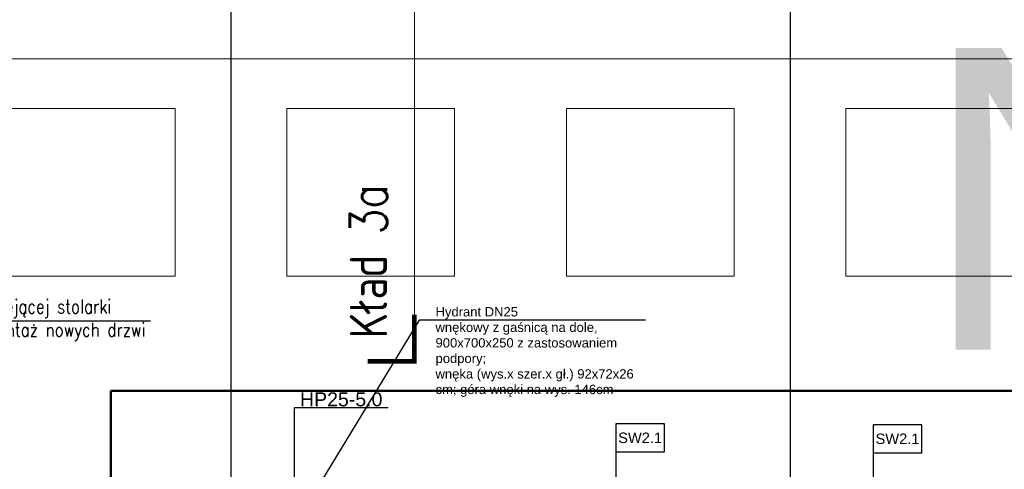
# Model space of a CAD drawing. Header units: centimetres. Extents: x -228435 to 111511, y -89367 to 428125.
# Tile 22 of 216: x -24807 to -14240, y 9528 to 14355. Entities that reach past the tile are written whole.
import ezdxf
from ezdxf.xclip import XClip

# ---------------------------------------------------------------- set-up
doc = ezdxf.new("R2010")
doc.units = ezdxf.units.CM
doc.header["$LTSCALE"] = 50
doc.header["$XCLIPFRAME"] = 0
for name, pattern in [('DASHDOT2', [12.7, 6.35, -3.175, 0, -3.175]), ('HIDDEN2', [4.7625, 3.175, -1.5875]), ('HIDDENX2', [19.05, 12.7, -6.35])]:
    doc.linetypes.add(name, pattern=pattern)
doc.layers.get('0').update_dxf_attribs({"color": 8})
for name, color, linetype in [('ARCH_INFO_KŁADY ŚCIAN', 8, 'HIDDEN2'), ('ARCH_INFO_OPISY', 8, 'Continuous'), ('ARCH_INFO_OPISY_PRZEGRODY', 8, 'Continuous'), ('ARCH_INFO_OSIE_IST', 8, 'DASHDOT2'), ('bgde-tekst', 7, 'Continuous'), ('bgde_ opis hydranty', 8, 'Continuous'), ('bgde_urządzenia', 3, 'Continuous'), ('KJP_HYDRANTY', 8, 'Continuous'), ('Osie rzutów$0$ARCH_INFO_OSIE_OPISY_IST', 8, 'Continuous'), ('RYSUNKOWE_XREF', 8, 'Continuous')]:
    doc.layers.add(name, color=color, linetype=linetype)
doc.layers.add('ARCH_SUFITY_PODWIESZANE', color=8, linetype='HIDDENX2', lineweight=9)
doc.styles.add('Arial', font='ARIAL.TTF')
doc.styles.add('ROMANS-50-CM', font='romans.shx', dxfattribs={"width": 0.8, "height": 10})
doc.dimstyles.new('ISO-25', dxfattribs={"dimtxt": 2.5, "dimasz": 2.5, "dimexe": 1.25, "dimexo": 0.625, "dimtad": 1, "dimtxsty": 'Standard', "dimcen": 2.5, "dimadec": 0, "dimazin": 0, "dimtfac": 1, "dimtmove": 0, "dimatfit": 3, "dimfxl": 0, "dimarcsym": 0})

# ---------------------------------------------------------------- blocks, each defined once
blk = doc.blocks.new('SU Lampy kwadratowe +0')
at = {"layer": 'ARCH_SUFITY_PODWIESZANE', "ltscale": 2.5}
for points in [[(9620, 5840), (9800, 5840), (9800, 5660), (9620, 5660)], [(9920, 5840), (10100, 5840), (10100, 5660), (9920, 5660)], [(10220, 5840), (10400, 5840), (10400, 5660), (10220, 5660)], [(10520, 5840), (10700, 5840), (10700, 5660), (10520, 5660)]]:
    blk.add_lwpolyline(points, close=True, dxfattribs=at)
blk = doc.blocks.new('Linie kładów 0')
at = {"layer": 'ARCH_INFO_KŁADY ŚCIAN', "ltscale": 10, "const_width": 1}
for points in [[(10056.9, 5618.7), (10056.9, 11674.1)], [(6335.3, 5893.4), (11516.8, 5893.4), (11516.8, 6729.9), (13383.9, 6729.9)]]:
    blk.add_lwpolyline(points, dxfattribs=at)
at = {"layer": 'ARCH_INFO_KŁADY ŚCIAN', "linetype": 'Continuous', "const_width": 5}
blk.add_lwpolyline([(10006.9, 5568.7), (10056.9, 5568.7), (10056.9, 5618.7)], dxfattribs=at)
at = {"layer": 'ARCH_INFO_KŁADY ŚCIAN', "insert": (9987.6, 5593.3), "char_height": 40, "width": 626.533, "attachment_point": 1, "rotation": 90, "style": 'ROMANS-50-CM'}
blk.add_mtext('Kład 3a', dxfattribs=at)
blk = doc.blocks.new('Osie rzutów')
at = {"layer": 'ARCH_INFO_OSIE_IST', "ltscale": 10}
for p, q in [((9860, 12510), (9860, 4623.3)), ((10460, 12510), (10460, 4623.3)), ((4436, 5600), (15156.5, 5600))]:
    blk.add_line(p, q, dxfattribs=at)
blk = doc.blocks.new('A$C6FDA0163')
at = {"layer": 'RYSUNKOWE_XREF'}
blk.add_blockref('Osie rzutów', (-10460, -9819, -630), dxfattribs=at)

msp = doc.modelspace()

# ---------------------------------------------------------------- linework, layer by layer
at = {"layer": 'ARCH_INFO_OPISY_PRZEGRODY', "elevation": 630}
for points in [[(-18410.91546, 9715.9033), (-17885.91546, 9715.9033), (-17885.91546, 10015.9033), (-18410.91546, 10015.9033), (-18410.91546, 9715.9033)], [(-15648.95911, 9705.12931), (-15123.95911, 9705.12931), (-15123.95911, 10005.12931), (-15648.95911, 10005.12931), (-15648.95911, 9705.12931)]]:
    msp.add_lwpolyline(points, close=True, dxfattribs=at)
for points in [[(-18410.91546, 9715.9033), (-18410.91546, 8334.84535)], [(-15648.95911, 9705.12931), (-15648.95911, 8676.15208)]]:
    msp.add_lwpolyline(points, dxfattribs=at)
at = {"layer": 'bgde_ opis hydranty', "ltscale": 1.5, "elevation": -5670}
msp.add_lwpolyline([(-18091.45945, 11128.87856), (-20518.45897, 11128.87856), (-21580, 9385)], dxfattribs=at)
at = {"layer": 'bgde_urządzenia', "lineweight": 50}
msp.add_lwpolyline([(-23828.6725, 10370.22405), (4201.98022, 10370.22405), (4201.98022, 2984.35562), (-23828.6725, 2984.35562)], close=True, dxfattribs=at)
at = {"layer": 'KJP_HYDRANTY', "elevation": -5670}
msp.add_lwpolyline([(-20854.24472, 10188.64542), (-21861.17954, 10188.64542), (-21861.17954, 9385)], dxfattribs=at)

# ---------------------------------------------------------------- block references
ref = msp.add_blockref('A$C6FDA0163', (-16540, 53190.5, 630), dxfattribs=dict(xscale=10, yscale=10, zscale=10))
XClip(ref).set_block_clipping_path([(-400.031931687, -2219.05), (399.968068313, 380.95)])
at = {"layer": 'ARCH_INFO_KŁADY ŚCIAN', "xscale": 10, "yscale": 10, "zscale": 10}
msp.add_blockref('Linie kładów 0', (-121140, -45000, 630), dxfattribs=at)
at = {"layer": 'ARCH_SUFITY_PODWIESZANE', "ltscale": 2.5, "xscale": 10, "yscale": 10, "zscale": 10}
msp.add_blockref('SU Lampy kwadratowe +0', (-121140, -45000, -5670), dxfattribs=at)
at = {"layer": 'Osie rzutów$0$ARCH_INFO_OSIE_OPISY_IST', "xscale": 10, "yscale": 10, "zscale": 10}
msp.add_blockref('Osie rzutów', (-121140, -45000, 630), dxfattribs=at)

# ---------------------------------------------------------------- texts
at = {"layer": 'ARCH_INFO_OPISY', "insert": (-26174.90739, 11352.44016, 630), "char_height": 150, "width": 3005.23275, "attachment_point": 1, "style": 'ROMANS-50-CM'}
msp.add_mtext('Demontaż istniejącej stolarki drzwiowej i montaż nowych drzwi ewakuacyjnych', dxfattribs=at)
at = {"layer": 'ARCH_INFO_OPISY_PRZEGRODY', "char_height": 112.5, "width": 525, "attachment_point": 5, "style": 'Arial'}
for insert in [(-18148.41546, 9865.9033, 630), (-15386.45911, 9855.12931, 630)]:
    msp.add_mtext('SW2.1', dxfattribs=dict(at, insert=insert))
at = {"layer": 'bgde-tekst', "color": 5, "style": 'Arial'}
msp.add_text('NWC2', height=3240, dxfattribs=at).set_placement((-15131.95, 10812.94719, -274269.18915))
at = {"layer": 'bgde_ opis hydranty', "ltscale": 1.5, "insert": (-20344.38459, 11269.45471, 3747), "char_height": 100, "width": 2299.2372347, "attachment_point": 1, "style": 'Arial'}
msp.add_mtext('Hydrant DN25^Jwnękowy z gaśnicą na dole, 900x700x250 z zastosowaniem podpory;\\Pwnęka (wys.x szer.x gł.) 92x72x26 cm; góra wnęki na wys. 146cm', dxfattribs=at)
at = {"layer": 'KJP_HYDRANTY', "insert": (-21356.45668, 10278.16552, 9555), "char_height": 150, "width": 2356.9744909, "attachment_point": 5, "style": 'Arial'}
msp.add_mtext('HP25-5.0', dxfattribs=at)

# ---------------------------------------------------------------- leaders
at = {"layer": 'ARCH_INFO_OPISY'}
msp.add_leader([(-26361.53042, 9094.10121, 630), (-26361.53042, 11122.58517, 630), (-23405.02596, 11122.58517, 630)], dimstyle='ISO-25', override={"dimscale": 5, "dimasz": 2, "dimtad": 0, "dimldrblk": 'Dot'}, dxfattribs=at)

doc.saveas('drawing.dxf')
